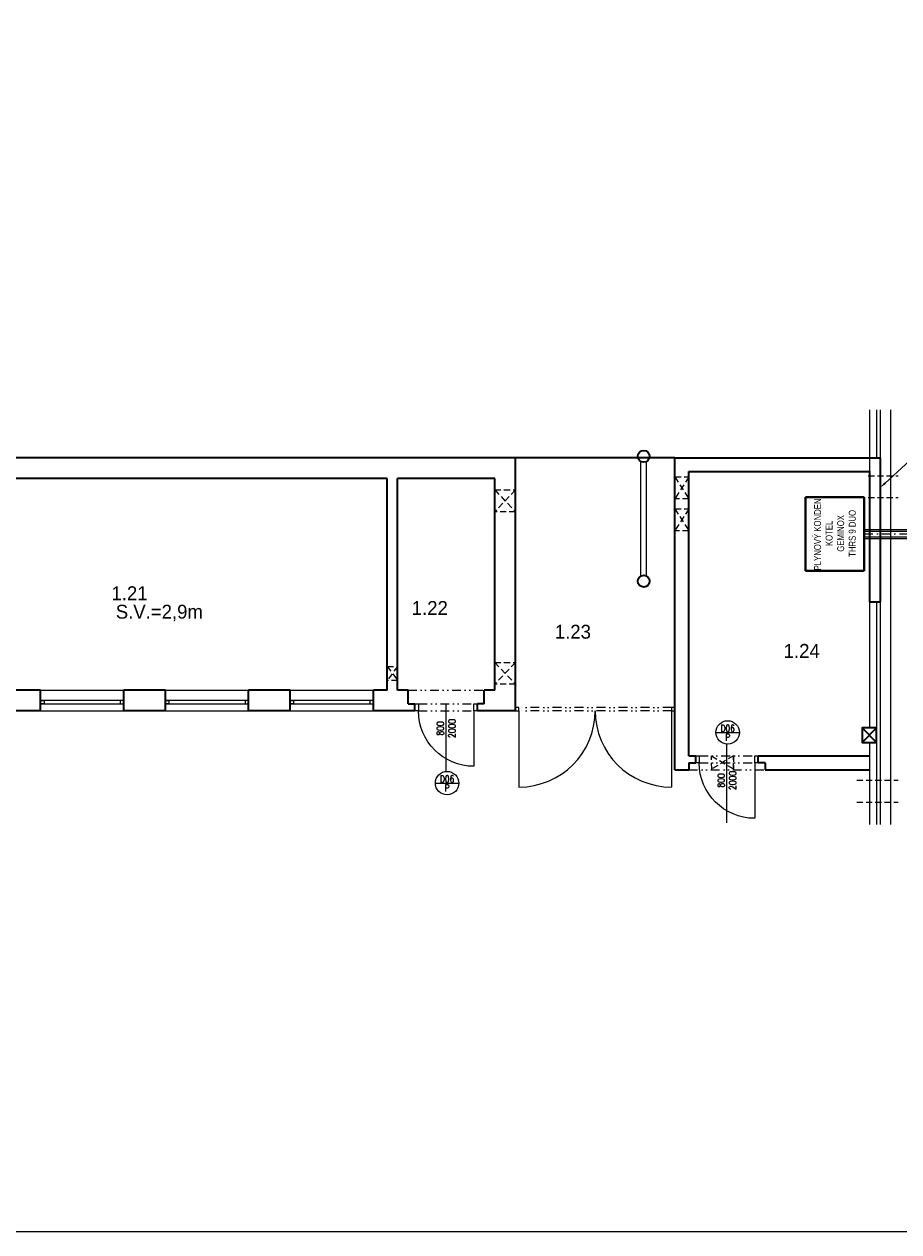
# Model space of a CAD drawing. Header units: millimetres. Extents: x -485339 to 350584, y -2181201 to -313328.
# Tile 75 of 115: x 85658 to 98275, y -1104899 to -1087483. Entities that reach past the tile are written whole.
import ezdxf
from ezdxf import colors
from ezdxf.entities.mleader import LeaderData, LeaderLine
from ezdxf.enums import TextEntityAlignment as Align
from ezdxf.math import Vec2, Vec3

# ---------------------------------------------------------------- set-up
doc = ezdxf.new("R2010")
doc.units = ezdxf.units.MM
doc.header["$LTSCALE"] = 10
for name, pattern in [('DASHDOT', [25.4, 12.7, -6.35, 0, -6.35]), ('DASHED', [19.05, 12.7, -6.35]), ('DĚLICÍ2', [15.875, 6.35, -3.175, 0, -3.175, 0, -3.175])]:
    doc.linetypes.add(name, pattern=pattern)
doc.layers.add('1-UT-POPIS', color=7, linetype='Continuous')
for name, color, linetype, lineweight in [('1-UT-TELESA', 7, 'Continuous', 40), ('1VZT', 150, 'DASHED', 18), ('N_dveře', 10, 'Continuous', 18), ('N_popis', 10, 'Continuous', 18), ('N_popis_otvory', 10, 'Continuous', 18), ('N_čáry_plné', 10, 'Continuous', 18), ('PBŘ', 160, 'Continuous', 18), ('St__otvory_dveře', 40, 'Continuous', 18), ('St_lehký obvodový plášť', 152, 'Continuous', 18), ('St_otvory_okna', 40, 'Continuous', 18), ('St_plocha_místnosti', 250, 'Continuous', 18), ('St_sloupy_konstrukce haly', 5, 'Continuous', 35), ('St_sloupy_opláštění_půdorys', 25, 'Continuous', 35), ('St_čáry_nad', 250, 'DĚLICÍ2', 18), ('St_čáry_obrys', 5, 'Continuous', 35), ('St_čáry_plné', 250, 'Continuous', 18)]:
    doc.layers.add(name, color=color, linetype=linetype, lineweight=lineweight)
doc.styles.add('Andy', font='txt')
doc.styles.get("Standard").update_dxf_attribs({"font": 'simplex.shx', "width": 0.8})
doc.linetypes.add('ZIGZAG', pattern='A,0.00254,-5.08,[131,ltypeshp.shx,S=5.08,R=0,X=-5.08,Y=0],-10.16,[131,ltypeshp.shx,S=5.08,R=180,X=5.08,Y=0],-5.08', length=20.32254)

# ---------------------------------------------------------------- blocks, each defined once
blk = doc.blocks.new('G$CC1796412')
at = {"layer": 'St__otvory_dveře', "color": 0, "ltscale": 2}
blk.add_lwpolyline([(850, 1), (850, 801)], dxfattribs=at)
at = {"layer": 'St__otvory_dveře', "ltscale": 2}
for points in [[(50, 0), (0, 0), (0, -100), (50, -100)], [(900, 1), (850, 1), (850, -99), (900, -99)]]:
    blk.add_lwpolyline(points, close=True, dxfattribs=at)
at = {"layer": 'St__otvory_dveře', "linetype": 'DĚLICÍ2', "ltscale": 2}
for points in [[(50, 0), (850, 1)], [(50, -100), (850, -99)]]:
    blk.add_lwpolyline(points, dxfattribs=at)
at = {"layer": 'St__otvory_dveře', "color": 0, "ltscale": 2}
blk.add_arc((850, 1), 800, 90, 180, dxfattribs=at)
blk = doc.blocks.new('G$C09EC9A76')
at = {"layer": 'St_otvory_okna', "ltscale": 2}
for points in [[(1200, 50), (0, 50), (0, 0), (1200, 0)], [(0, 50), (50, 50), (50, 0), (0, 0)], [(1200, 50), (1150, 50), (1150, 0), (1200, 0)]]:
    blk.add_lwpolyline(points, close=True, dxfattribs=at)
blk = doc.blocks.new('G$C96BA53D1')
at = {"layer": 'St__otvory_dveře', "ltscale": 2}
for points in [[(0, -50), (50, -50), (50, 0), (0, 0)], [(2250, -50), (2300, -50), (2300, 0), (2250, 0)]]:
    blk.add_lwpolyline(points, close=True, dxfattribs=at)
at = {"layer": 'St__otvory_dveře', "linetype": 'DĚLICÍ2', "ltscale": 2}
for points in [[(2250, 0), (50, 0)], [(2250, -50), (50, -50)]]:
    blk.add_lwpolyline(points, dxfattribs=at)
at = {"layer": 'St__otvory_dveře', "ltscale": 2}
for points in [[(50, -50), (50, -1150)], [(2250, -50), (2250, -1150)]]:
    blk.add_lwpolyline(points, dxfattribs=at)
for centre, start, end in [((50, -50), 270, 0), ((2250, -50), 180, 270)]:
    blk.add_arc(centre, 1100, start, end, dxfattribs=at)
blk = doc.blocks.new('G$CD8A98CDB')
at = {"layer": 'St_sloupy_konstrukce haly', "color": 250, "lineweight": 18, "ltscale": 2}
for points in [[(-825, 0), (825, 0)], [(-825, -80), (825, -80)]]:
    blk.add_lwpolyline(points, dxfattribs=at)
at = {"layer": 'St_sloupy_konstrukce haly', "ltscale": 2}
for centre in [(-900, -40), (900, -40)]:
    blk.add_circle(centre, 85, dxfattribs=at)
blk = doc.blocks.new('G$C0F2906C7')
at = {"layer": 'St_sloupy_opláštění_půdorys', "ltscale": 2}
blk.add_lwpolyline([(-105, -105), (105, -105), (105, 105), (-105, 105)], close=True, dxfattribs=at)
for points in [[(-105, 105), (105, -105)], [(105, 105), (-105, -105)]]:
    blk.add_lwpolyline(points, dxfattribs=at)

msp = doc.modelspace()

# ---------------------------------------------------------------- linework, layer by layer
at = {"layer": '1-UT-TELESA'}
for p, q in [((96928.7, -1094305.4), (96928.7, -1095365.4)), ((97774.7, -1094305.4), (96928.7, -1094305.4)), ((97774.7, -1095365.4), (97774.7, -1094305.4)), ((96928.7, -1095365.4), (97774.7, -1095365.4))]:
    msp.add_line(p, q, dxfattribs=at)
at = {"layer": '1VZT', "ltscale": 0.7}
for p, q in [((97832.6, -1093996.1, -200), (98267.3, -1093996.1)), ((97832.6, -1094311.5, -200), (98267.3, -1094311.5)), ((97668.3, -1098385.8), (98267.3, -1098385.8)), ((97668.3, -1098700.8), (98267.3, -1098700.8))]:
    msp.add_line(p, q, dxfattribs=at)
for points in [[(95045.3, -1094012.3), (95245.3, -1094012.3)], [(95045.3, -1094012.3), (95245.3, -1094327.6), (95245.3, -1094327.6), (95045.3, -1094327.6)], [(95245.3, -1094012.3), (95045.3, -1094327.6)], [(92445.3, -1094199.3), (92745.3, -1094199.3)], [(92445.3, -1094199.3), (92745.3, -1094514.6)], [(92745.3, -1094199.3), (92445.3, -1094514.6)], [(92745.3, -1094514.6), (92445.3, -1094514.6)], [(90895.3, -1096744.5), (91045.3, -1096744.5)], [(90895.3, -1096744.5), (91045.3, -1096947.2), (91045.3, -1096947.2), (90895.3, -1096947.2)], [(91045.3, -1096744.5), (90895.3, -1096947.2)], [(92445.3, -1096686.9), (92745.3, -1096686.9)], [(92445.3, -1096686.9), (92745.3, -1097002.2), (92745.3, -1097002.2), (92445.3, -1097002.2)], [(92745.3, -1096686.9), (92445.3, -1097002.2)], [(95889.8, -1098033.8), (95890.4, -1098224.9)]]:
    msp.add_lwpolyline(points, dxfattribs=at)
at = {"layer": '1VZT', "ltscale": 0.7, "elevation": -200}
for points in [[(95045.2, -1094472.7), (95245.2, -1094472.7)], [(95045.2, -1094472.7), (95245.2, -1094788.1), (95245.2, -1094788.1), (95045.2, -1094788.1)], [(95245.2, -1094472.7), (95045.2, -1094788.1)]]:
    msp.add_lwpolyline(points, dxfattribs=at)
at = {"layer": '1VZT', "ltscale": 0.7}
msp.add_lwpolyline([(95575.2, -1098225.9), (95574.7, -1098034.8), (95890.4, -1098224.9), (95889.8, -1098033.8), (95575.2, -1098225.9)], close=True, dxfattribs=at)
at = {"layer": 'N_popis_otvory'}
for points in [[(91745.3, -1098251.2), (91745.3, -1097285)], [(95795.3, -1099001.2), (95795.3, -1097865.4)]]:
    msp.add_lwpolyline(points, dxfattribs=at)
for centre in [(95805.6, -1097696.7), (91758.4, -1098428.2)]:
    msp.add_circle(centre, 169, dxfattribs=at)
at = {"layer": 'N_čáry_plné'}
for points in [[(97774.7, -1094772.4), (98690.6, -1094772.4)], [(97774.7, -1094795.4), (98901, -1094795.4)], [(97774.7, -1094875.4), (98901, -1094875.4)], [(97774.7, -1094898.4), (98690.6, -1094898.4)], [(95636.6, -1097696.7), (95974.6, -1097696.7)], [(91589.4, -1098428.2), (91927.4, -1098428.2)]]:
    msp.add_lwpolyline(points, dxfattribs=at)
at = {"layer": 'N_čáry_plné', "linetype": 'DASHDOT'}
msp.add_lwpolyline([(97774.7, -1094835.4), (99135.8, -1094835.4)], dxfattribs=at)
at = {"layer": 'PBŘ', "lineweight": 18}
msp.add_lwpolyline([(10105.4, -1070067.5), (110563.9, -1070067.5), (110563.9, -1104899), (10105.4, -1104899)], close=True, dxfattribs=at)
at = {"layer": 'St_lehký obvodový plášť', "ltscale": 2}
for points in [[(97954, -1093047.2), (97955, -1093735.4)], [(98004, -1093047.2), (98004, -1099022.9)], [(97955, -1095815.4), (97954, -1099022.9)]]:
    msp.add_lwpolyline(points, dxfattribs=at)
at = {"layer": 'St_sloupy_konstrukce haly', "linetype": 'ZIGZAG', "ltscale": 0.5}
msp.add_lwpolyline([(95045.3, -1093735.4), (92745.3, -1093735.4)], dxfattribs=at)
at = {"layer": 'St_čáry_nad', "ltscale": 2}
for points in [[(91195.3, -1097085.4), (92295.3, -1097085.4)], [(95245.3, -1098235.4), (96345.3, -1098235.4)]]:
    msp.add_lwpolyline(points, dxfattribs=at)
at = {"layer": 'St_čáry_obrys', "ltscale": 2}
for points in [[(92745.3, -1093735.4), (82055.3, -1093735.4)], [(92745.3, -1097385.4), (92745.3, -1093735.4)], [(95045.3, -1098235.4), (95045.3, -1093735.4)], [(90895.3, -1094035.4), (83545.3, -1094035.4)], [(90895.3, -1097085.4), (90895.3, -1094035.4)], [(92445.3, -1094035.4), (91045.3, -1094035.4)], [(91045.3, -1097085.4), (91045.3, -1094035.4)], [(92445.3, -1097085.4), (92445.3, -1094035.4)], [(95245.3, -1098035.4), (95245.3, -1093935.4)], [(85895.3, -1097085.4), (85295.3, -1097085.4)], [(85895.3, -1097385.4), (85895.3, -1097085.4)], [(87695.3, -1097085.4), (87095.3, -1097085.4)], [(87095.3, -1097385.4), (87095.3, -1097085.4)], [(87695.3, -1097385.4), (87695.3, -1097085.4)], [(89495.3, -1097085.4), (88895.3, -1097085.4)], [(88895.3, -1097385.4), (88895.3, -1097085.4)], [(89495.3, -1097385.4), (89495.3, -1097085.4)], [(90895.3, -1097085.4), (90695.3, -1097085.4)], [(90695.3, -1097385.4), (90695.3, -1097085.4)], [(91195.3, -1097085.4), (91045.3, -1097085.4)], [(91195.3, -1097285.4), (91195.3, -1097085.4)], [(92445.3, -1097085.4), (92295.3, -1097085.4)], [(92295.3, -1097285.4), (92295.3, -1097085.4)], [(91195.3, -1097285.4), (91295.3, -1097285.4)], [(91295.3, -1097385.4), (91295.3, -1097285.4)], [(92195.3, -1097385.4), (92195.3, -1097285.4)], [(92195.3, -1097385.4), (92195.3, -1097285.4)], [(92295.3, -1097285.4), (92195.3, -1097285.4)], [(85895.3, -1097385.4), (85295.3, -1097385.4)], [(87695.3, -1097385.4), (87095.3, -1097385.4)], [(89495.3, -1097385.4), (88895.3, -1097385.4)], [(91295.3, -1097385.4), (90695.3, -1097385.4)], [(92745.3, -1097385.4), (92195.3, -1097385.4)], [(95345.3, -1098137), (95345.3, -1098037)], [(96045.3, -1098035.4), (96045.3, -1098035.2)], [(96245.3, -1098137), (96245.3, -1098037)], [(96245.3, -1098137), (96245.3, -1098037)], [(95245.3, -1098135.4), (95245.3, -1098235.4)], [(95245.3, -1098135.4), (95345.3, -1098135.4)], [(96345.3, -1098135.4), (96245.3, -1098135.4)], [(96345.3, -1098135.4), (96345.3, -1098235.4)]]:
    msp.add_lwpolyline(points, dxfattribs=at)
at = {"layer": 'St_čáry_obrys'}
for points in [[(95045.3, -1093735.4), (98005, -1093735.4)], [(98005, -1093735.4), (98005, -1095812.9)], [(95245.3, -1093935.4), (97855, -1093935.4)], [(97855, -1095812.9), (97855, -1093935.4)], [(97855, -1095812.9), (98005, -1095812.9)], [(95245.3, -1098035.4), (95345.3, -1098035.4)], [(96245.3, -1098035.4), (97854, -1098035.4)], [(95045.3, -1098235.4), (95245.3, -1098235.4)], [(96345.3, -1098235.4), (97854, -1098235.4)]]:
    msp.add_lwpolyline(points, dxfattribs=at)
at = {"layer": 'St_čáry_plné'}
for p, q in [((85895.3, -1097085.4), (87095.3, -1097085.4)), ((87695.3, -1097085.4), (88895.3, -1097085.4)), ((89495.3, -1097085.4), (90695.3, -1097085.4)), ((85895.3, -1097385.4), (87095.3, -1097385.4)), ((87695.3, -1097385.4), (88895.3, -1097385.4)), ((89495.3, -1097385.4), (90695.3, -1097385.4))]:
    msp.add_line(p, q, dxfattribs=at)
at = {"layer": 'St_čáry_plné', "ltscale": 2}
for points in [[(97854, -1093047.2), (97854, -1097631.1)], [(98154, -1093047.2), (98154, -1099022.9)], [(97854, -1097841.1), (97854, -1099022.9)]]:
    msp.add_lwpolyline(points, dxfattribs=at)

# ---------------------------------------------------------------- block references
at = {"layer": 'N_dveře', "ltscale": 2, "xscale": -1, "rotation": 180}
for p in [(91295.3, -1097384.6), (95345.3, -1098134.6)]:
    msp.add_blockref('G$CC1796412', p, dxfattribs=at)
at = {"layer": 'St__otvory_dveře'}
msp.add_blockref('G$C96BA53D1', (92745.3, -1097335.4), dxfattribs=at)
at = {"layer": 'St_otvory_okna', "ltscale": 2}
for p in [(85895.3, -1097285.4), (87695.3, -1097285.4), (89495.3, -1097285.4)]:
    msp.add_blockref('G$C09EC9A76', p, dxfattribs=at)
at = {"layer": 'St_sloupy_konstrukce haly', "ltscale": 2, "rotation": 90}
msp.add_blockref('G$CD8A98CDB', (94555.3, -1094616.1), dxfattribs=at)
at = {"layer": 'St_sloupy_opláštění_půdorys', "ltscale": 2, "rotation": 90}
msp.add_blockref('G$C0F2906C7', (97849, -1097736.1), dxfattribs=at)

# ---------------------------------------------------------------- texts
at = {"layer": '1-UT-POPIS', "insert": (97052.4, -1094826.8), "char_height": 100, "attachment_point": 2, "rotation": 90}
msp.add_mtext_dynamic_manual_height_columns('{\\fArial|b0|i0|c238|p34;PLYNOVÝ KONDEN.\\PKOTEL \\PGEMINOX \\PTHRS 9 DUO }', width=3016.824, gutter_width=12.5, heights=[0], dxfattribs=at)
at = {"layer": 'N_popis_otvory', "width": 0.8}
for s, p in [('D06', (95805.6, -1097636.9)), ('P', (95805.6, -1097766.6)), ('D06', (91758.4, -1098368.3)), ('P', (91758.4, -1098498))]:
    msp.add_text(s, height=100, dxfattribs=at).set_placement(p, align=Align.MIDDLE_CENTER)
at = {"layer": 'N_popis_otvory', "char_height": 100, "width": 1342.526, "attachment_point": 5, "rotation": 90}
for insert in [(91745.3, -1097640), (95795.3, -1098390)]:
    msp.add_mtext('800\\P2000', dxfattribs=dict(at, insert=insert))
at = {"layer": 'St_plocha_místnosti', "ltscale": 2, "style": 'Andy'}
for s, p in [('1.21', (86917.4, -1095789.8)), ('S.V.=2,9m', (86979.8, -1096056.2)), ('1.22', (91248.8, -1096002.6)), ('1.23', (93312.8, -1096344.9)), ('1.24', (96613.8, -1096621.5)), ('1.24', (96613.8, -1096621.5))]:
    msp.add_text(s, height=200, dxfattribs=at).set_placement(p)

# ---------------------------------------------------------------- leaders
at = {"layer": 'N_popis'}
ml = msp.add_multileader_mtext('Standard', dxfattribs=at)
ml.set_content('{\\W1;\\A1;\\H1.00002x;\\C256;PROSTUP \\PPRO VZT %%C315}', color=256)
ml.set_leader_properties()
ml.build(insert=Vec2(0, 0))
ml.multileader.update_dxf_attribs({"text_left_attachment_type": 6, "text_right_attachment_type": 6, "arrow_head_size": 100})
ctx = ml.context
ctx.base_point, ctx.char_height, ctx.arrow_head_size, ctx.plane_origin = Vec3(98673.8, -1093561.9), 100, 100, Vec3(98591.7, -1092720.9)
ctx.left_attachment, ctx.right_attachment, ctx.text_align_type = 6, 6, 2
notes = []
notes.append((ctx, [(0, (1, 1, 0), (98665.8, -1093561.9), (1, 0), 8, [(0, [(98004, -1094168.5)], 0, [])])]))
ctx.mtext.insert, ctx.mtext.rotation, ctx.mtext.alignment, ctx.mtext.flow_direction = Vec3(99766.3, -1093441.9), 6.2831853, 3, 5
for ctx, leaders in notes:
    for number, flags, end, landing, length, lines in leaders:
        leader = LeaderData()
        leader.index, (leader.has_last_leader_line, leader.has_dogleg_vector, leader.attachment_direction) = number, flags
        leader.last_leader_point, leader.dogleg_vector, leader.dogleg_length = Vec3(end), Vec3(landing), length
        for number, points, colour, breaks in lines:
            line = LeaderLine()
            line.index, line.vertices, line.color, line.breaks = number, Vec3.list(points), colors.encode_raw_color(colour), breaks
            leader.lines.append(line)
        ctx.leaders.append(leader)

doc.saveas('drawing.dxf')
